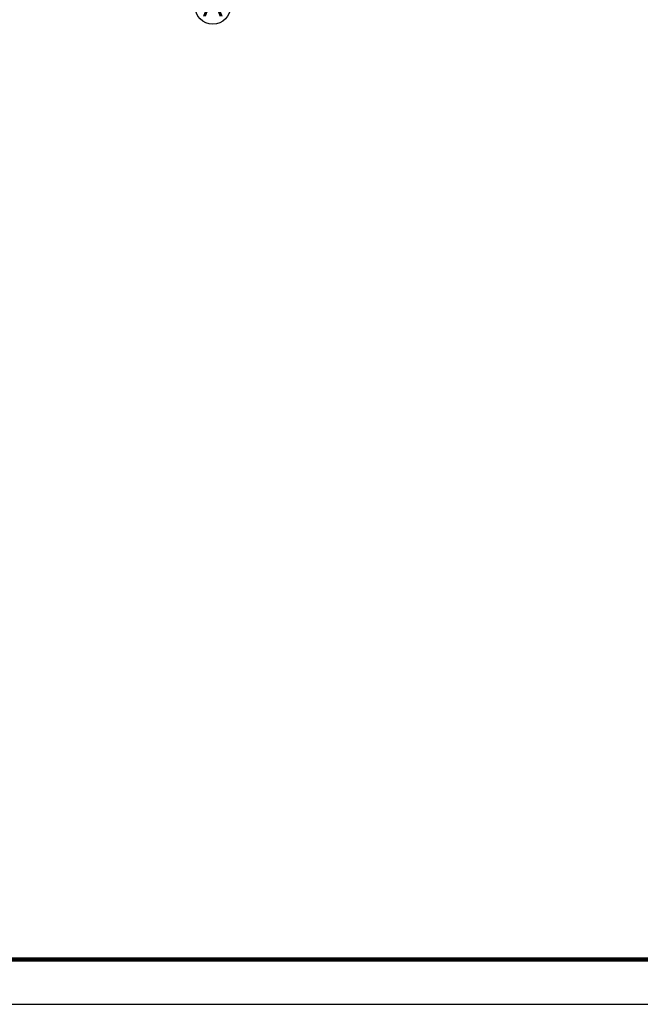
# Model space of a CAD drawing. Extents: x -302077 to 107904, y -9283 to 295706.
# Tile 174 of 256: x 80129 to 94017, y -9283 to 12734. Entities that reach past the tile are written whole.
import ezdxf
from ezdxf.enums import TextEntityAlignment as Align

# ---------------------------------------------------------------- set-up
doc = ezdxf.new("R2010")
doc.units = 0
doc.header["$LTSCALE"] = 500
doc.header["$MEASUREMENT"] = 0
doc.layers.get('0').update_dxf_attribs({"linetype": 'CONTINUOUS'})
for name, color, linetype in [('AXIS', 3, 'CONTINUOUS'), ('AXIS_TEXT', 7, 'CONTINUOUS'), ('PUB_DIM', 3, 'CONTINUOUS'), ('PUB_TITLE', 4, 'CONTINUOUS')]:
    doc.layers.add(name, color=color, linetype=linetype)
doc.styles.add('_TCH_AXIS', font='COMPLEX', dxfattribs={"bigfont": 'GBCBIG'})
doc.styles.add('COMPLEX', font='COMPLEX')

# ---------------------------------------------------------------- blocks, each defined once
blk = doc.blocks.new('_AXISO')
blk.add_circle((0, 0), 0.5)
at = {"layer": 'AXIS_TEXT', "style": 'COMPLEX', "width": 1.041667}
blk.add_attdef('A', text='', height=0.56, dxfattribs=at).set_placement((-0.25, -0.28), (0.25, -0.28), align=Align.FIT)
blk = doc.blocks.new('zw')
at = {"layer": 'AXIS'}
ref = blk.add_blockref('_AXISO', (-8015.2, 93772.6), dxfattribs=dict(at, xscale=800, yscale=800, zscale=800))
ref.add_attrib('A', 'A', dxfattribs={"layer": 'AXIS_TEXT', "height": 452.5, "style": '_TCH_AXIS', "width": 1.166667}).set_placement((-8241.5, 93546.3), (-7789, 93546.3), align=Align.FIT)
blk = doc.blocks.new('wrtgtg')
at = {"layer": 'PUB_TITLE'}
blk.add_lwpolyline([(-75296, -5841), (8804, -5841), (8804, 53559), (-75296, 53559)], close=True, dxfattribs=at)
at = {"layer": 'PUB_TITLE', "const_width": 100}
blk.add_lwpolyline([(-72796, -4841), (7804, -4841), (7804, 52559), (-72796, 52559)], close=True, dxfattribs=at)

msp = doc.modelspace()

# ---------------------------------------------------------------- block references
msp.add_blockref('wrtgtg', (99100.057, -3441.74))
at = {"layer": 'PUB_DIM'}
msp.add_blockref('zw', (92466.058, -80737.285), dxfattribs=at)

doc.saveas('drawing.dxf')
